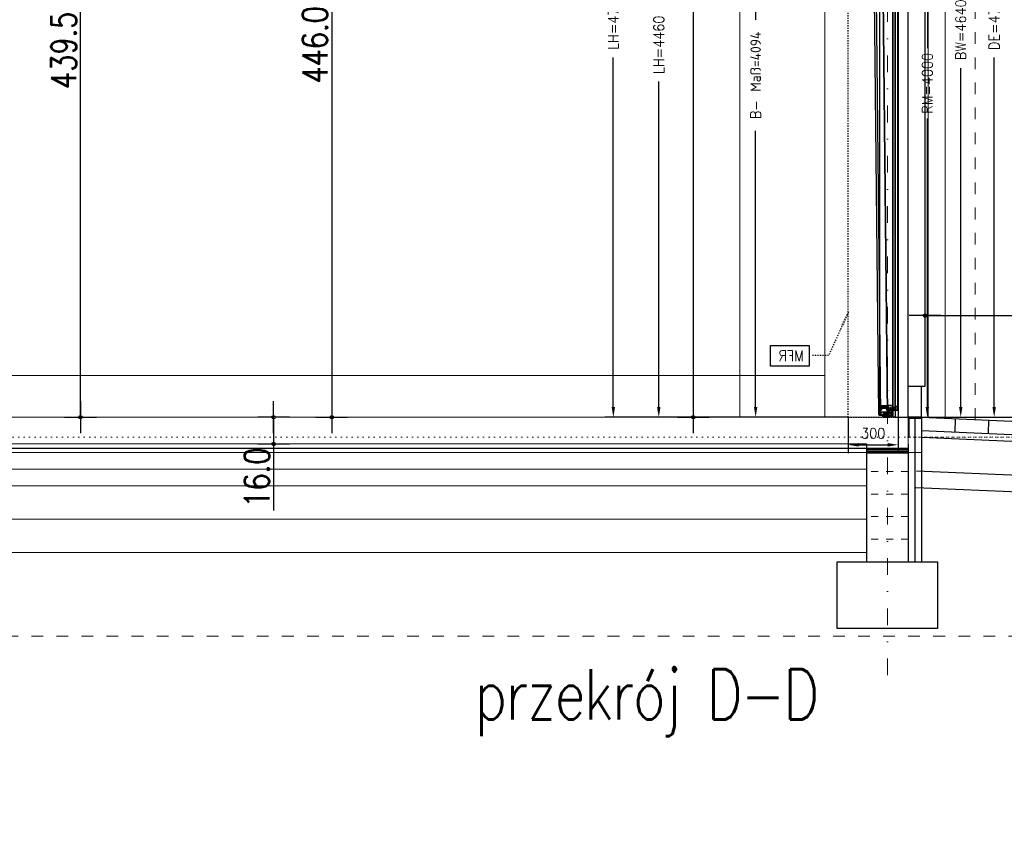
# Model space of a CAD drawing. Header units: millimetres. Extents: x 22865 to 60762, y -18816 to 15611.
# Tile 146 of 256: x 25724 to 26314, y 9165 to 9647. Entities that reach past the tile are written whole.
import ezdxf

# ---------------------------------------------------------------- set-up
doc = ezdxf.new("R2010")
doc.units = ezdxf.units.MM
for name, pattern in [('1_12', [3, 1, -1, 0, -1]), ('1_OTDI', [0]), ('DASHED', [15, 7, -8]), ('DOT', [6.35, 0, -6.35])]:
    doc.linetypes.add(name, pattern=pattern)
for name, color, linetype in [('1', 7, 'Continuous'), ('A_KURVEN', 7, 'Continuous'), ('bramy przemyslowe', 5, 'Continuous'), ('BRO0010101265_PBL7', 7, 'Continuous'), ('BRO0010101372_PBL2', 7, 'Continuous'), ('BRO0010102623_AF1_PBL13', 7, 'Continuous'), ('elem_konstr', 7, 'Continuous'), ('KONCEPCJA-NAWIERZCHNIE', 252, 'Continuous'), ('ocieplenie-styropianXPS', 7, 'Continuous'), ('OPISY-KONCEPCJA', 6, 'Continuous'), ('plyty warstwowe PIR', 200, 'Continuous'), ('RDZENIE', 3, 'Continuous'), ('WYMIARY', 6, 'Continuous'), ('Z3038319_PBL10', 7, 'Continuous'), ('Z3066743_AF1_PBL11', 7, 'Continuous'), ('Z3066899_AF2_PBL6', 7, 'Continuous')]:
    doc.layers.add(name, color=color, linetype=linetype)
for name, color, linetype, lineweight in [('Archibet 320-W Umeblowanie_Nr_pióra__162', 252, 'Continuous', 5), ('CIENKA', 1, 'Continuous', 13), ('projekt', 6, 'Continuous', 9)]:
    doc.layers.add(name, color=color, linetype=linetype, lineweight=lineweight)
doc.layers.add('OSIE SCIAN', color=151, linetype='Continuous', lineweight=18, plot=False)
doc.layers.add('sciany ppozarowe', color=10, linetype='Continuous', lineweight=18, plot=False)
doc.styles.add('1-100', font='simplex.shx', dxfattribs={"width": 0.8, "height": 15})
doc.styles.add('1-50', font='simplex.shx', dxfattribs={"width": 0.8, "height": 12})
doc.styles.add('CONVERTER_11', font='txt.shx', dxfattribs={"width": 0.9})
doc.linetypes.add('BATTING', pattern='A,0.0001,-0.1,[134,ltypeshp.shx,S=0.1,R=0,X=-0.1,Y=0],-0.2,[134,ltypeshp.shx,S=0.1,R=180,X=0.1,Y=0],-0.1', length=0.4001)
doc.dimstyles.new('1-100', dxfattribs={"dimscale": 0.5, "dimtxt": 100, "dimasz": 1, "dimexe": 0.18, "dimexo": 0.0625, "dimgap": 5, "dimtad": 1, "dimdec": 1, "dimzin": 0, "dimdsep": 46, "dimtxsty": '1-100', "dimblk1": 'K', "dimblk2": 'K', "dimsah": 1, "dimcen": 0.09, "dimse1": 1, "dimse2": 1, "dimadec": 0, "dimazin": 0, "dimtfac": 1, "dimtdec": 1, "dimtofl": 0, "dimtmove": 0, "dimatfit": 3, "dimldrblk": 'K', "dimfxl": 0, "dimtolj": 1, "dimtzin": 0, "dimarcsym": 0})
doc.dimstyles.new('ME10_DIM_10', dxfattribs={"dimtxt": 62.5, "dimasz": 62.5, "dimexe": 50, "dimexo": 0, "dimgap": 37.5, "dimtad": 1, "dimdsep": 46, "dimtxsty": 'CONVERTER_11', "dimsah": 1, "dimcen": 0.09, "dimclrd": 2, "dimclre": 2, "dimclrt": 3, "dimadec": 0, "dimazin": 0, "dimtfac": 1, "dimtdec": 4, "dimtix": 1, "dimtmove": 0, "dimatfit": 3, "dimfxl": 0, "dimtolj": 1, "dimtzin": 0, "dimarcsym": 0})
doc.dimstyles.new('ME10_DIM_17', dxfattribs={"dimtxt": 62.5, "dimasz": 62.5, "dimexe": 50, "dimexo": 0, "dimgap": 37.5, "dimtad": 1, "dimdsep": 46, "dimtxsty": 'CONVERTER_11', "dimsah": 1, "dimcen": 0.09, "dimclrd": 2, "dimclre": 2, "dimclrt": 3, "dimadec": 0, "dimazin": 0, "dimtfac": 1, "dimtdec": 4, "dimtix": 1, "dimtmove": 0, "dimatfit": 3, "dimfxl": 0, "dimtolj": 1, "dimtzin": 0, "dimarcsym": 0})
doc.dimstyles.new('ME10_DIM_19', dxfattribs={"dimtxt": 62.5, "dimasz": 62.5, "dimexe": 50, "dimexo": 0, "dimgap": 37.5, "dimtad": 1, "dimdsep": 46, "dimtxsty": 'CONVERTER_11', "dimsah": 1, "dimcen": 0.09, "dimclrd": 2, "dimclre": 2, "dimclrt": 3, "dimadec": 0, "dimazin": 0, "dimtfac": 1, "dimtdec": 4, "dimtix": 1, "dimtmove": 0, "dimatfit": 3, "dimfxl": 0, "dimtolj": 1, "dimtzin": 0, "dimarcsym": 0})
doc.dimstyles.new('ME10_DIM_20', dxfattribs={"dimtxt": 62.5, "dimasz": 62.5, "dimexe": 50, "dimexo": 0, "dimgap": 37.5, "dimtad": 1, "dimdsep": 46, "dimtxsty": 'CONVERTER_11', "dimsah": 1, "dimcen": 0.09, "dimclrd": 2, "dimclre": 2, "dimclrt": 3, "dimadec": 0, "dimazin": 0, "dimtfac": 1, "dimtdec": 4, "dimtix": 1, "dimtmove": 0, "dimatfit": 3, "dimfxl": 0, "dimtolj": 1, "dimtzin": 0, "dimarcsym": 0})
doc.dimstyles.new('ME10_DIM_21', dxfattribs={"dimtxt": 62.5, "dimasz": 62.5, "dimexe": 50, "dimexo": 0, "dimgap": 37.5, "dimtad": 1, "dimdsep": 46, "dimtxsty": 'CONVERTER_11', "dimsah": 1, "dimcen": 0.09, "dimclrd": 2, "dimclre": 2, "dimclrt": 3, "dimadec": 0, "dimazin": 0, "dimtfac": 1, "dimtdec": 4, "dimtix": 1, "dimtmove": 0, "dimatfit": 3, "dimfxl": 0, "dimtolj": 1, "dimtzin": 0, "dimarcsym": 0})
doc.dimstyles.new('ME10_DIM_22', dxfattribs={"dimtxt": 62.5, "dimasz": 62.5, "dimexe": 50, "dimexo": 0, "dimgap": 37.5, "dimtad": 1, "dimdsep": 46, "dimtxsty": 'CONVERTER_11', "dimsah": 1, "dimcen": 0.09, "dimclrd": 2, "dimclre": 2, "dimclrt": 3, "dimadec": 0, "dimazin": 0, "dimtfac": 1, "dimtdec": 4, "dimtix": 1, "dimtmove": 0, "dimatfit": 3, "dimfxl": 0, "dimtolj": 1, "dimtzin": 0, "dimarcsym": 0})
doc.dimstyles.get("Standard").update_dxf_attribs({"dimtxt": 0.18, "dimasz": 0.18, "dimexe": 0.18, "dimexo": 0.0625, "dimgap": 0.09, "dimtad": 0, "dimtih": 1, "dimtoh": 1, "dimdec": 4, "dimzin": 0, "dimdsep": 46, "dimtxsty": 'Standard', "dimcen": 0.09, "dimadec": 0, "dimazin": 0, "dimtfac": 1, "dimtdec": 4, "dimtofl": 0, "dimtmove": 0, "dimatfit": 3, "dimfxl": 0, "dimtolj": 1, "dimtzin": 0, "dimarcsym": 0})

# ---------------------------------------------------------------- blocks, each defined once
blk = doc.blocks.new('K')
for p, q in [((0, -19.1), (0, 19.1)), ((-19.1, 0), (19.1, 0))]:
    blk.add_line(p, q)
blk.add_circle((0, 0), 2.02)
blk = doc.blocks.new('*D504')
at = {"layer": 'WYMIARY', "color": 0, "lineweight": -2}
blk.add_line((26127.72, 10030.26), (26127.72, 9409.26), dxfattribs=at)
at = {"layer": 'WYMIARY', "color": 0, "linetype": 'ByBlock', "lineweight": -2, "xscale": 0.5, "yscale": 0.5, "zscale": 0.5}
for p, rotation in [((26127.72, 10030.76), 90), ((26127.72, 9408.76), 270)]:
    blk.add_blockref('K', p, dxfattribs=dict(at, rotation=rotation))
at = {"layer": 'WYMIARY', "color": 0, "ltscale": 0.2, "insert": (26117.72, 9719.76), "char_height": 15, "attachment_point": 5, "rotation": 90, "style": '1-100'}
blk.add_mtext('\\A1;622.0', dxfattribs=at)
blk = doc.blocks.new('*D531')
at = {"layer": 'WYMIARY', "color": 0, "lineweight": -2}
blk.add_line((25760.74, 9409.26), (25760.74, 9847.76), dxfattribs=at)
at = {"layer": 'WYMIARY', "color": 0, "linetype": 'ByBlock', "lineweight": -2, "xscale": 0.5, "yscale": 0.5, "zscale": 0.5}
for p, rotation in [((25760.74, 9848.26), 90), ((25760.74, 9408.76), 270)]:
    blk.add_blockref('K', p, dxfattribs=dict(at, rotation=rotation))
at = {"layer": 'WYMIARY', "color": 0, "ltscale": 0.2, "insert": (25750.74, 9628.51), "char_height": 15, "attachment_point": 5, "rotation": 90, "style": '1-100'}
blk.add_mtext('\\A1;439.5', dxfattribs=at)
blk = doc.blocks.new('*D545')
at = {"layer": 'WYMIARY', "color": 0, "lineweight": -2}
blk.add_line((26266.93, 9469.6), (26543.93, 9469.6), dxfattribs=at)
at = {"layer": 'WYMIARY', "color": 0, "linetype": 'ByBlock', "lineweight": -2, "xscale": 0.5, "yscale": 0.5, "zscale": 0.5, "rotation": 180}
blk.add_blockref('K', (26266.43, 9469.6), dxfattribs=at)
at = {"layer": 'WYMIARY', "color": 0, "linetype": 'ByBlock', "lineweight": -2, "xscale": 0.5, "yscale": 0.5, "zscale": 0.5}
blk.add_blockref('K', (26544.43, 9469.6), dxfattribs=at)
at = {"layer": 'WYMIARY', "color": 0, "ltscale": 0.2, "insert": (26451.55, 9479.6), "char_height": 15, "attachment_point": 5, "style": '1-100'}
blk.add_mtext('\\A1;278.0', dxfattribs=at)
blk = doc.blocks.new('*D559')
at = {"layer": 'WYMIARY', "color": 0, "lineweight": -2}
for p, q in [((25876.43, 9408.26), (25876.43, 9393.26)), ((25876.43, 9392.76), (25876.43, 9352.97))]:
    blk.add_line(p, q, dxfattribs=at)
at = {"layer": 'WYMIARY', "color": 0, "linetype": 'ByBlock', "lineweight": -2, "xscale": 0.5, "yscale": 0.5, "zscale": 0.5}
for p, rotation in [((25876.43, 9408.76), 90), ((25876.43, 9392.76), 270)]:
    blk.add_blockref('K', p, dxfattribs=dict(at, rotation=rotation))
at = {"layer": 'WYMIARY', "color": 0, "ltscale": 0.2, "insert": (25866.43, 9372.62), "char_height": 15, "attachment_point": 5, "rotation": 90, "style": '1-100'}
blk.add_mtext('\\A1;16.0', dxfattribs=at)
blk = doc.blocks.new('MFR', base_point=(2875, 1021.1))
at = {"layer": '1', "color": 2, "linetype": 'DASHED'}
for p, q in [((2875, 5771.1), (2875, 1021.1)), ((3515, 5771.1), (2875, 5771.1)), ((3515, 5771.1), (7350.5, 5771.1)), ((3175, 1021.1), (2875, 1021.1))]:
    blk.add_line(p, q, dxfattribs=at)
blk.add_arc((3035, 5683.1), 729, 257.32168, 6.93325, dxfattribs=at)
at = {"layer": 'A_KURVEN', "color": 2, "linetype": 'DASHED'}
for p, q in [((3515, 5666.1), (3515, 5771.1)), ((7350.5, 5666.1), (3515, 5666.1)), ((7350.5, 5416.1), (7350.5, 5666.1)), ((3175, 5115.1), (3425, 5416.1)), ((3425, 5416.1), (7350.5, 5416.1)), ((3175, 1021.1), (3175, 5115.1))]:
    blk.add_line(p, q, dxfattribs=at)
blk = doc.blocks.new('Befestigungswinkel_Z3038319_PBL10__14', base_point=(2906.5, 1021.1))
at = {"layer": '1', "color": 2, "linetype": 'Continuous'}
for p, q in [((2940.5, 1023.6), (2943.9, 1023.6)), ((2940.5, 1021.1), (2943.9, 1021.1)), ((2968.2, 1023.6), (2972, 1023.6)), ((2968.2, 1021.1), (2972, 1021.1))]:
    blk.add_line(p, q, dxfattribs=at)
at = {"layer": 'Z3038319_PBL10', "color": 2, "linetype": 'Continuous'}
for p, q in [((2906.5, 1081.1), (2906.5, 1052.4)), ((2916.5, 1091.1), (2936, 1091.1)), ((2916.8, 1073.6), (2916.8, 1043.6)), ((2925.3, 1043.6), (2925.3, 1073.6)), ((2934, 1025.6), (2934, 1091.1)), ((2936, 1091.1), (2938.5, 1091.1)), ((2936, 1091.1), (2936, 1025.6)), ((2938.5, 1091.1), (2938.5, 1025.6)), ((2907.1, 1050), (2917.5, 1030.9)), ((2926.3, 1025.6), (2936, 1025.6)), ((2945.4, 1024.3), (2944.6, 1023.8)), ((2946.7, 1022.1), (2945.9, 1021.6)), ((2964.6, 1024.8), (2947.4, 1024.8)), ((2964.6, 1022.3), (2947.4, 1022.3)), ((2966.2, 1021.6), (2965.4, 1022.1)), ((2967.4, 1023.8), (2966.6, 1024.3)), ((2972, 1023.6), (2972, 1021.1))]:
    blk.add_line(p, q, dxfattribs=at)
for points in [[(2936, 1091.1), (2936, 1091.1), (2936, 1091.1), (2936, 1091.1), (2936, 1091.1)], [(2938.5, 1091.1), (2938.5, 1091.1), (2938.5, 1091.1), (2938.5, 1091.1), (2938.5, 1091.1)]]:
    blk.add_lwpolyline(points, dxfattribs=at)
for centre, radius, start, end in [((2916.5, 1081.1), 10, 90, 180), ((2921, 1073.6), 4.25, 0, 180), ((2911.5, 1052.4), 5, 180, 208.42121), ((2921, 1043.6), 4.25, 180, 0), ((2926.3, 1035.6), 10, 208.42121, 270), ((2940.5, 1025.6), 4.5, 180, 270), ((2940.5, 1025.6), 2, 180, 270), ((2943.9, 1025.1), 1.5, 270, 300), ((2943.9, 1025.1), 4, 270, 300), ((2947.4, 1020.8), 4, 90, 120), ((2947.4, 1020.8), 1.5, 90, 120), ((2964.6, 1020.8), 4, 60, 90), ((2964.6, 1020.8), 1.5, 60, 90), ((2968.2, 1025.1), 4, 240, 270), ((2968.2, 1025.1), 1.5, 240, 270)]:
    blk.add_arc(centre, radius, start, end, dxfattribs=at)
blk = doc.blocks.new('Zargenfuß_BRO0010101265_PBL7', base_point=(2875, 1021.1))
at = {"layer": '1', "color": 2, "linetype": 'Continuous'}
blk.add_line((2875.5, 1064.6), (2875, 1064.6), dxfattribs=at)
at = {"layer": 'BRO0010101265_PBL7', "color": 2, "linetype": 'Continuous'}
for p, q in [((2875, 1064.6), (2875, 1021.1)), ((2877.6, 1086.6), (2875.5, 1079.5)), ((2875.5, 1079.5), (2875.5, 1064.6)), ((2877.6, 1086.6), (2888, 1086.6)), ((2888, 1064.6), (2888, 1086.6)), ((2943.5, 1064.6), (2888, 1064.6)), ((2948.9, 1091), (2946, 1088.1)), ((2946, 1088.1), (2946, 1067.1)), ((2946, 1088.1), (2946, 1067.1)), ((2970.9, 1091.1), (2949.2, 1091.1)), ((2974, 1088.1), (2971.1, 1091)), ((2974, 1067.1), (2974, 1088.1)), ((2984.7, 1064.6), (2976.5, 1064.6)), ((2985, 1064.3), (2985, 1043.1)), ((2893, 1021.1), (2875, 1021.1)), ((2933.2, 1037.3), (2896.9, 1021.9)), ((2916.8, 1042.4), (2916.8, 1049.9)), ((2924.8, 1050.4), (2917.3, 1050.4)), ((2924.8, 1041.9), (2917.3, 1041.9)), ((2925.3, 1049.9), (2925.3, 1042.4)), ((2980, 1038.1), (2937.1, 1038.1)), ((2941.8, 1042.4), (2941.8, 1049.9)), ((2949.8, 1050.4), (2942.3, 1050.4)), ((2949.8, 1041.9), (2942.3, 1041.9)), ((2950.3, 1049.9), (2950.3, 1042.4))]:
    blk.add_line(p, q, dxfattribs=at)
for centre, radius, start, end in [((2943.5, 1067.1), 2.5, 270, 0), ((2949.2, 1090.8), 0.3, 90, 135), ((2970.9, 1090.8), 0.3, 45, 90), ((2976.5, 1067.1), 2.5, 180, 270), ((2984.7, 1064.3), 0.3, 0, 90), ((2893, 1031.1), 10, 270, 293.02549), ((2917.3, 1049.9), 0.5, 90, 180), ((2917.3, 1042.4), 0.5, 180, 270), ((2924.8, 1049.9), 0.5, 0, 90), ((2924.8, 1042.4), 0.5, 270, 0), ((2937.1, 1028.1), 10, 90, 113.02549), ((2942.3, 1049.9), 0.5, 90, 180), ((2942.3, 1042.4), 0.5, 180, 270), ((2949.8, 1049.9), 0.5, 0, 90), ((2949.8, 1042.4), 0.5, 270, 0), ((2980, 1043.1), 5, 270, 0)]:
    blk.add_arc(centre, radius, start, end, dxfattribs=at)
blk = doc.blocks.new('Laufschiene_S_BRO0010102623_AF1_PBL13', base_point=(2938.5, 1035))
at = {"layer": '1', "color": 2, "linetype": 'Continuous'}
for p, q in [((2980.6, 5059.3), (3032.6, 5058.6)), ((2988.7, 5039.9), (2998.2, 5039.7)), ((2993.5, 5044.6), (2993.3, 5035.1)), ((2938.5, 1036.1), (2990.6, 1035.4))]:
    blk.add_line(p, q, dxfattribs=at)
at = {"layer": 'BRO0010102623_AF1_PBL13', "color": 2, "linetype": 'Continuous'}
for p, q in [((2938.5, 1036.1), (2980.6, 5059.3)), ((2982.1, 5059.3), (2940, 1036.1)), ((2979.5, 1035.5), (3021.6, 5058.8)), ((2989.1, 5036.2), (2989.2, 5043.7)), ((2997.1, 5035.5), (2989.6, 5035.7)), ((2989.8, 5044.2), (2997.2, 5044)), ((2990.6, 1035.4), (3032.6, 5058.6)), ((2997.7, 5043.5), (2997.6, 5036)), ((2993.5, 4970.6), (2993.6, 4978.1)), ((3001.5, 4970), (2994, 4970.1)), ((2994.1, 4978.6), (3001.6, 4978.5)), ((3002.1, 4978), (3002, 4970.5))]:
    blk.add_line(p, q, dxfattribs=at)
for centre, start, end in [((2989.6, 5036.2), 178.80204, 268.80204), ((2989.7, 5043.7), 88.80204, 178.80204), ((2997.1, 5036), 268.80204, 358.80204), ((2997.2, 5043.5), 358.80204, 88.80204), ((2994, 4970.6), 178.80204, 268.80204), ((2994.1, 4978.1), 88.80204, 178.80204), ((3001.5, 4970.5), 268.80204, 358.80204), ((3001.6, 4978), 358.80204, 88.80204)]:
    blk.add_arc(centre, 0.5, start, end, dxfattribs=at)
blk = doc.blocks.new('BRO0010101372_PBL2', base_point=(2938.5, 1033.1))
at = {"layer": '1', "color": 2, "linetype": 'Continuous'}
for p, q in [((2988.7, 1033.1), (2938.8, 1034.1)), ((2986.6, 1038), (2987.9, 1036.2)), ((2988.7, 1033.1), (2990.1, 1033.1)), ((2990.5, 1037.1), (2990.4, 1033.4))]:
    blk.add_line(p, q, dxfattribs=at)
for points in [[(2986.1, 1039.4), (2986.1, 1039.2), (2986.2, 1039.1), (2986.2, 1039), (2986.2, 1038.9), (2986.2, 1038.8), (2986.3, 1038.7), (2986.3, 1038.6), (2986.3, 1038.5), (2986.4, 1038.5), (2986.4, 1038.4), (2986.5, 1038.2), (2986.6, 1038)], [(2990.6, 1041.9), (2990.5, 1041.1), (2990.4, 1040.4), (2990.4, 1040.2), (2990.3, 1040), (2990.3, 1039.8), (2990.3, 1039.6), (2990.3, 1039.3), (2990.3, 1039.1), (2990.3, 1038.7), (2990.4, 1038.3), (2990.4, 1037.9), (2990.5, 1037.6), (2990.5, 1037.3), (2990.5, 1037.1)]]:
    blk.add_spline(points, degree=3, dxfattribs=at)
at = {"layer": 'BRO0010101372_PBL2', "color": 2, "linetype": 'Continuous'}
for p, q in [((2940, 1036.1), (2938.5, 1035.3)), ((2938.5, 1035.3), (2938.5, 1034.4)), ((2940.1, 1036.1), (2940, 1036.1)), ((2940.4, 1048.4), (2940.1, 1036.1)), ((2942, 1052.6), (2940.4, 1048.5)), ((2942.8, 1054.1), (2942, 1053.3)), ((2942, 1053.3), (2942, 1052.6)), ((2972.1, 1053.4), (2942.8, 1054.1)), ((2943.6, 1034.3), (2943.9, 1048)), ((2954.4, 1049.4), (2954.3, 1042.3)), ((2954.9, 1041.6), (2963, 1041.4)), ((2963.2, 1049.9), (2955.1, 1050)), ((2963.8, 1042.1), (2963.9, 1049.2)), ((2972.6, 1053.2), (2973.3, 1051.3)), ((2975.7, 1047.6), (2980.2, 1047.5)), ((2980.2, 1047.5), (2982.5, 1046.7)), ((2982.9, 1039.7), (2985.8, 1039.7)), ((2986.9, 1049.3), (2986.7, 1049.2)), ((2987.1, 1049.3), (2986.9, 1049.3)), ((2987.3, 1049.3), (2987.1, 1049.3)), ((2987.4, 1049.4), (2987.3, 1049.3)), ((2987.8, 1049.5), (2987.4, 1049.4)), ((2988.1, 1036), (2987.9, 1036.2)), ((2988.1, 1035.8), (2988.1, 1036)), ((2988.2, 1035.7), (2988.1, 1035.8)), ((2988.2, 1049.4), (2990.6, 1044)), ((2990.6, 1044), (2988.2, 1049.4)), ((2988.3, 1035.6), (2988.2, 1035.7)), ((2988.4, 1033.4), (2988.4, 1035)), ((2990.6, 1041.9), (2990.6, 1043.9)), ((2990.6, 1041.9), (2990.6, 1043.9))]:
    blk.add_line(p, q, dxfattribs=at)
for points in [[(2972.6, 1053.2), (2972.6, 1053.2), (2972.6, 1053.2), (2972.6, 1053.3), (2972.5, 1053.3), (2972.5, 1053.3), (2972.4, 1053.4), (2972.4, 1053.4), (2972.3, 1053.4), (2972.3, 1053.4), (2972.2, 1053.4), (2972.2, 1053.4), (2972.1, 1053.4)], [(2975.7, 1047.6), (2975.6, 1047.6), (2975.5, 1047.6), (2975.3, 1047.7), (2975.2, 1047.7), (2975.1, 1047.8), (2975, 1047.9), (2975, 1048), (2974.9, 1048.1), (2974.8, 1048.2), (2974.7, 1048.3), (2974.6, 1048.4), (2974.5, 1048.5), (2974.4, 1048.6), (2974.4, 1048.8), (2974.3, 1048.9), (2974.2, 1049.1), (2974.1, 1049.2), (2974, 1049.4), (2974, 1049.5), (2973.9, 1049.7), (2973.8, 1049.9), (2973.7, 1050), (2973.7, 1050.2), (2973.6, 1050.4), (2973.5, 1050.6), (2973.4, 1050.8), (2973.4, 1051), (2973.3, 1051.3)], [(2984.2, 1047.8), (2984.1, 1047.7), (2984.1, 1047.7), (2984, 1047.6), (2984, 1047.6), (2983.9, 1047.5), (2983.9, 1047.5), (2983.8, 1047.4), (2983.8, 1047.4), (2983.7, 1047.3), (2983.7, 1047.3), (2983.7, 1047.3), (2983.6, 1047.2), (2983.6, 1047.2), (2983.5, 1047.1), (2983.5, 1047.1), (2983.4, 1047.1), (2983.4, 1047), (2983.3, 1047), (2983.3, 1047), (2983.2, 1046.9), (2983.2, 1046.9), (2983.2, 1046.9), (2983.1, 1046.9), (2983.1, 1046.8), (2983, 1046.8), (2983, 1046.8), (2983, 1046.8), (2982.9, 1046.8), (2982.9, 1046.7), (2982.8, 1046.7), (2982.8, 1046.7), (2982.8, 1046.7), (2982.7, 1046.7), (2982.7, 1046.7), (2982.6, 1046.7), (2982.6, 1046.7), (2982.6, 1046.7), (2982.5, 1046.7), (2982.5, 1046.7)], [(2985.9, 1049), (2985.7, 1049), (2985.6, 1048.9), (2985.4, 1048.8), (2985.2, 1048.7), (2985, 1048.6), (2984.9, 1048.4), (2984.7, 1048.3), (2984.5, 1048.1), (2984.4, 1048), (2984.2, 1047.8)], [(2986.1, 1049), (2986, 1049), (2986, 1049), (2986, 1049), (2985.9, 1049)], [(2986.7, 1049.2), (2986.6, 1049.2), (2986.5, 1049.2), (2986.5, 1049.2), (2986.4, 1049.1), (2986.3, 1049.1), (2986.2, 1049.1), (2986.1, 1049)], [(2988.4, 1035), (2988.4, 1035.2), (2988.4, 1035.3), (2988.3, 1035.4), (2988.3, 1035.6)]]:
    blk.add_lwpolyline(points, dxfattribs=at)
for centre, radius, start, end in [((2938.8, 1034.4), 0.3, 178.80204, 268.80204), ((2940.7, 1048.4), 0.3, 158.38049, 178.80204), ((2943.3, 1034.3), 0.3, 268.80204, 358.80204), ((2944.2, 1048), 0.3, 26.01311, 178.80204), ((2966.9, 1059.1), 25, 206.01311, 309.08428), ((2955, 1042.3), 0.7, 178.80204, 268.80204), ((2955.1, 1049.4), 0.7, 88.80204, 178.80204), ((2963.1, 1042.1), 0.7, 268.80204, 358.80204), ((2963.2, 1049.2), 0.7, 358.80204, 88.80204), ((2982.9, 1039.4), 0.3, 88.95125, 129.2561), ((2985.8, 1039.4), 0.3, 5.50521, 88.80204), ((2988, 1049.4), 0.2, 23.90204, 144.26635), ((2988.7, 1033.4), 0.3, 178.80204, 268.80204), ((2990.1, 1033.4), 0.3, 270, 358.77309), ((2990.4, 1043.9), 0.2, 358.80204, 23.90204)]:
    blk.add_arc(centre, radius, start, end, dxfattribs=at)
blk = doc.blocks.new('Zarge_Z3066743_AF1_PBL11__END', base_point=(2875, 1064.6))
at = {"layer": 'Z3066743_AF1_PBL11', "color": 2, "linetype": 'Continuous'}
for p, q in [((2895, 5566.1), (2875, 5566.1)), ((2875, 5566.1), (2875, 1064.6)), ((2878, 1064.6), (2878, 5566.1)), ((2892, 1064.6), (2892, 5566.1)), ((2895, 5566.1), (2895, 1064.6)), ((2983, 5566.1), (2895, 5566.1)), ((2915.8, 5547.4), (2915.8, 5554.9)), ((2916.3, 5555.4), (2929.8, 5555.4)), ((2929.8, 5546.9), (2916.3, 5546.9)), ((2930.3, 5554.9), (2930.3, 5547.4)), ((2963.8, 5547.4), (2963.8, 5554.9)), ((2964.3, 5555.4), (2977.8, 5555.4)), ((2977.8, 5546.9), (2964.3, 5546.9)), ((2978.3, 5554.9), (2978.3, 5547.4)), ((2985, 5564.1), (2983, 5566.1)), ((2985, 1064.6), (2985, 5564.1)), ((2896.8, 5492.7), (2896.8, 5500.2)), ((2897.3, 5500.7), (2904.8, 5500.7)), ((2904.8, 5492.2), (2897.3, 5492.2)), ((2905.3, 5500.2), (2905.3, 5492.7)), ((2916.8, 5492.7), (2916.8, 5500.2)), ((2917.3, 5500.7), (2924.8, 5500.7)), ((2924.8, 5492.2), (2917.3, 5492.2)), ((2925.3, 5500.2), (2925.3, 5492.7)), ((2896.8, 4971.4), (2896.8, 4978.9)), ((2897.3, 4979.4), (2904.8, 4979.4)), ((2904.8, 4970.9), (2897.3, 4970.9)), ((2905.3, 4978.9), (2905.3, 4971.4)), ((2916.8, 4971.4), (2916.8, 4978.9)), ((2917.3, 4979.4), (2924.8, 4979.4)), ((2924.8, 4970.9), (2917.3, 4970.9)), ((2925.3, 4978.9), (2925.3, 4971.4)), ((2895, 1064.6), (2875, 1064.6)), ((2941.3, 1064.6), (2895, 1064.6)), ((2896.8, 1070.9), (2896.8, 1078.4)), ((2897.3, 1078.9), (2904.8, 1078.9)), ((2904.8, 1070.4), (2897.3, 1070.4)), ((2905.3, 1078.4), (2905.3, 1070.9)), ((2916.8, 1070.9), (2916.8, 1078.4)), ((2917.3, 1078.9), (2924.8, 1078.9)), ((2924.8, 1070.4), (2917.3, 1070.4)), ((2925.3, 1078.4), (2925.3, 1070.9)), ((2941.3, 1091.6), (2941.3, 1084.6)), ((2941.3, 1064.6), (2941.3, 1074.6)), ((2977.8, 1092.6), (2942.3, 1092.6)), ((2977.8, 1083.6), (2942.3, 1083.6)), ((2977.8, 1075.6), (2942.3, 1075.6)), ((2977.5, 1083.6), (2942.6, 1083.6)), ((2942.6, 1075.6), (2942.6, 1083.6)), ((2942.6, 1075.6), (2942.6, 1083.6)), ((2977.5, 1075.6), (2942.6, 1075.6)), ((2942.7, 1075.6), (2942.7, 1083.6)), ((2943.2, 1075.6), (2943.2, 1083.6)), ((2944.2, 1075.6), (2944.2, 1083.6)), ((2944.7, 1075.6), (2944.7, 1083.6)), ((2945.5, 1075.6), (2945.5, 1083.6)), ((2945.5, 1075.6), (2945.5, 1083.6)), ((2974.5, 1075.6), (2974.5, 1083.6)), ((2974.5, 1075.6), (2974.5, 1083.6)), ((2975.4, 1075.6), (2975.4, 1083.6)), ((2975.8, 1075.6), (2975.8, 1083.6)), ((2976.9, 1075.6), (2976.9, 1083.6)), ((2977.3, 1075.6), (2977.3, 1083.6)), ((2977.5, 1075.6), (2977.5, 1083.6)), ((2977.5, 1075.6), (2977.5, 1083.6)), ((2978.8, 1084.6), (2978.8, 1091.6)), ((2978.8, 1064.6), (2978.8, 1074.6)), ((2985, 1064.6), (2978.8, 1064.6))]:
    blk.add_line(p, q, dxfattribs=at)
for centre, radius, start, end in [((2916.3, 5554.9), 0.5, 90, 180), ((2916.3, 5547.4), 0.5, 180, 270), ((2929.8, 5554.9), 0.5, 0, 90), ((2929.8, 5547.4), 0.5, 270, 0), ((2964.3, 5554.9), 0.5, 90, 180), ((2964.3, 5547.4), 0.5, 180, 270), ((2977.8, 5554.9), 0.5, 0, 90), ((2977.8, 5547.4), 0.5, 270, 0), ((2897.3, 5500.2), 0.5, 90, 180), ((2897.3, 5492.7), 0.5, 180, 270), ((2904.8, 5500.2), 0.5, 0, 90), ((2904.8, 5492.7), 0.5, 270, 0), ((2917.3, 5500.2), 0.5, 90, 180), ((2917.3, 5492.7), 0.5, 180, 270), ((2924.8, 5500.2), 0.5, 0, 90), ((2924.8, 5492.7), 0.5, 270, 0), ((2897.3, 4978.9), 0.5, 90, 180), ((2897.3, 4971.4), 0.5, 180, 270), ((2904.8, 4978.9), 0.5, 0, 90), ((2904.8, 4971.4), 0.5, 270, 0), ((2917.3, 4978.9), 0.5, 90, 180), ((2917.3, 4971.4), 0.5, 180, 270), ((2924.8, 4978.9), 0.5, 0, 90), ((2924.8, 4971.4), 0.5, 270, 0), ((2897.3, 1078.4), 0.5, 90, 180), ((2897.3, 1070.9), 0.5, 180, 270), ((2904.8, 1078.4), 0.5, 0, 90), ((2904.8, 1070.9), 0.5, 270, 0), ((2917.3, 1078.4), 0.5, 90, 180), ((2917.3, 1070.9), 0.5, 180, 270), ((2924.8, 1078.4), 0.5, 0, 90), ((2924.8, 1070.9), 0.5, 270, 0), ((2942.3, 1091.6), 1, 90, 180), ((2942.3, 1084.6), 1, 180, 270), ((2942.3, 1074.6), 1, 90, 180), ((2977.8, 1091.6), 1, 0, 90), ((2977.8, 1084.6), 1, 270, 0), ((2977.8, 1074.6), 1, 0, 90)]:
    blk.add_arc(centre, radius, start, end, dxfattribs=at)
blk = doc.blocks.new('Seitendichtung_3066899_AF2_PBL6__END', base_point=(2891, 1021.1))
at = {"layer": 'Z3066899_AF2_PBL6', "color": 2, "linetype": 'Continuous'}
for p, q in [((2891, 1021.1), (2891, 5121.1)), ((2891, 1021.1), (2891, 5121.1)), ((2891, 5121.1), (2907, 5121.1)), ((2906.3, 1021.1), (2906.3, 5121.1)), ((2906.8, 1021.1), (2906.8, 5121.1)), ((2907, 1021.1), (2907, 5121.1)), ((2891, 1021.1), (2907, 1021.1))]:
    blk.add_line(p, q, dxfattribs=at)
blk = doc.blocks.new('*D1056')
at = {"layer": '1', "color": 2, "lineweight": -2}
for p, q in [((22893.9, 20795.1), (23455.9, 20795.1)), ((23405.9, 20732.6), (23405.9, 18704.8)), ((23405.9, 16217.6), (23405.9, 18245.5)), ((23015.7, 16155.1), (23455.9, 16155.1))]:
    blk.add_line(p, q, dxfattribs=at)
at = {"layer": '1', "color": 2}
for points in [[(23416.3, 20732.6), (23395.5, 20732.6), (23405.9, 20795.1)], [(23395.5, 16217.6), (23416.3, 16217.6), (23405.9, 16155.1)]]:
    blk.add_solid(points, dxfattribs=at)
at = {"layer": '1', "color": 3, "insert": (23405.9, 18475.1), "char_height": 62.5, "attachment_point": 5, "rotation": 90, "style": 'CONVERTER_11'}
blk.add_mtext('\\A1;BW=4640', dxfattribs=at)
blk = doc.blocks.new('*D1063')
at = {"layer": '1', "color": 2, "lineweight": -2}
for p, q in [((22097.7, 20615.1), (21547.9, 20615.1)), ((21597.9, 20552.6), (21597.9, 18605.5)), ((21597.9, 16217.6), (21597.9, 18164.8)), ((22731.7, 16155.1), (21547.9, 16155.1))]:
    blk.add_line(p, q, dxfattribs=at)
at = {"layer": '1', "color": 2}
for points in [[(21608.3, 20552.6), (21587.5, 20552.6), (21597.9, 20615.1)], [(21587.5, 16217.6), (21608.3, 16217.6), (21597.9, 16155.1)]]:
    blk.add_solid(points, dxfattribs=at)
at = {"layer": '1', "color": 3, "insert": (21597.9, 18385.1), "char_height": 62.5, "attachment_point": 5, "rotation": 90, "style": 'CONVERTER_11'}
blk.add_mtext('\\A1;LH=4460', dxfattribs=at)
blk = doc.blocks.new('*D1065')
at = {"layer": '1', "color": 2, "lineweight": -2}
for p, q in [((23099.1, 20155.1), (23255.9, 20155.1)), ((23205.9, 20092.6), (23205.9, 18366.1)), ((23205.9, 16217.6), (23205.9, 17944.2)), ((23031.7, 16155.1), (23255.9, 16155.1))]:
    blk.add_line(p, q, dxfattribs=at)
at = {"layer": '1', "color": 2}
for points in [[(23216.3, 20092.6), (23195.5, 20092.6), (23205.9, 20155.1)], [(23195.5, 16217.6), (23216.3, 16217.6), (23205.9, 16155.1)]]:
    blk.add_solid(points, dxfattribs=at)
at = {"layer": '1', "color": 3, "insert": (23205.9, 18155.1), "char_height": 62.5, "attachment_point": 5, "rotation": 90, "style": 'CONVERTER_11'}
blk.add_mtext('\\A1;RM=4000', dxfattribs=at)
blk = doc.blocks.new('*D1066')
at = {"layer": '1', "color": 2, "lineweight": -2}
for p, q in [((22731.7, 20249.1), (22127.8, 20249.1)), ((22177.8, 20186.6), (22177.8, 18535)), ((22177.8, 16217.6), (22177.8, 17869.3)), ((22731.7, 16155.1), (22127.8, 16155.1))]:
    blk.add_line(p, q, dxfattribs=at)
at = {"layer": '1', "color": 2}
for points in [[(22188.2, 20186.6), (22167.4, 20186.6), (22177.8, 20249.1)], [(22167.4, 16217.6), (22188.2, 16217.6), (22177.8, 16155.1)]]:
    blk.add_solid(points, dxfattribs=at)
at = {"layer": '1', "color": 3, "insert": (22177.8, 18202.1), "char_height": 62.5, "attachment_point": 5, "rotation": 90, "style": 'CONVERTER_11'}
blk.add_mtext('\\A1;B- Maß=4094', dxfattribs=at)
blk = doc.blocks.new('*D1067')
at = {"layer": '1', "color": 2, "lineweight": -2}
for p, q in [((23031.7, 20905.1), (23655.9, 20905.1)), ((23605.9, 20842.6), (23605.9, 18750.5)), ((23605.9, 16217.6), (23605.9, 18309.8)), ((23031.7, 16155.1), (23655.9, 16155.1))]:
    blk.add_line(p, q, dxfattribs=at)
at = {"layer": '1', "color": 2}
for points in [[(23616.3, 20842.6), (23595.5, 20842.6), (23605.9, 20905.1)], [(23595.5, 16217.6), (23616.3, 16217.6), (23605.9, 16155.1)]]:
    blk.add_solid(points, dxfattribs=at)
at = {"layer": '1', "color": 3, "insert": (23605.9, 18530.1), "char_height": 62.5, "attachment_point": 5, "rotation": 90, "style": 'CONVERTER_11'}
blk.add_mtext('\\A1;DE=4750', dxfattribs=at)
blk = doc.blocks.new('*D1068')
at = {"layer": '1', "color": 2, "lineweight": -2}
for p, q in [((22731.7, 16155.1), (22731.7, 15940.3)), ((23031.7, 16155.1), (23031.7, 15940.3)), ((22794.2, 15990.3), (22969.2, 15990.3))]:
    blk.add_line(p, q, dxfattribs=at)
at = {"layer": '1', "color": 2}
for points in [[(22794.2, 16000.7), (22794.2, 15979.8), (22731.7, 15990.3)], [(22969.2, 15979.8), (22969.2, 16000.7), (23031.7, 15990.3)]]:
    blk.add_solid(points, dxfattribs=at)
at = {"layer": '1', "color": 3, "insert": (22881.7, 16059), "char_height": 62.5, "attachment_point": 5, "style": 'CONVERTER_11'}
blk.add_mtext('\\A1;300', dxfattribs=at)
blk = doc.blocks.new('*D1071')
at = {"layer": '1', "color": 2, "lineweight": -2}
for p, q in [((21957.9, 20905.1), (21275.7, 20905.1)), ((21325.7, 20842.6), (21325.7, 18750.5)), ((21325.7, 16217.6), (21325.7, 18309.8)), ((21957.9, 16155.1), (21275.7, 16155.1))]:
    blk.add_line(p, q, dxfattribs=at)
at = {"layer": '1', "color": 2}
for points in [[(21336.1, 20842.6), (21315.3, 20842.6), (21325.7, 20905.1)], [(21315.3, 16217.6), (21336.1, 16217.6), (21325.7, 16155.1)]]:
    blk.add_solid(points, dxfattribs=at)
at = {"layer": '1', "color": 3, "insert": (21325.7, 18530.1), "char_height": 62.5, "attachment_point": 5, "rotation": 90, "style": 'CONVERTER_11'}
blk.add_mtext('\\A1;LH=4750', dxfattribs=at)
blk = doc.blocks.new('*D1173')
at = {"layer": 'WYMIARY', "color": 0, "lineweight": -2}
blk.add_line((25911.2, 9854.26), (25911.2, 9409.26), dxfattribs=at)
at = {"layer": 'WYMIARY', "color": 0, "linetype": 'ByBlock', "lineweight": -2, "xscale": 0.5, "yscale": 0.5, "zscale": 0.5}
for p, rotation in [((25911.2, 9854.76), 90), ((25911.2, 9408.76), 270)]:
    blk.add_blockref('K', p, dxfattribs=dict(at, rotation=rotation))
at = {"layer": 'WYMIARY', "color": 0, "ltscale": 0.2, "insert": (25901.2, 9631.76), "char_height": 15, "attachment_point": 5, "rotation": 90, "style": '1-100'}
blk.add_mtext('\\A1;446.0', dxfattribs=at)
blk = doc.blocks.new('*D2030')
at = {"layer": 'projekt', "color": 0, "lineweight": -2, "ltscale": 0.2}
blk.add_line((27131.17, 11439.67), (23567.17, 11439.67), dxfattribs=at)
at = {"layer": 'projekt', "color": 0, "linetype": 'ByBlock', "lineweight": -2, "xscale": 0.5, "yscale": 0.5, "zscale": 0.5, "rotation": 180}
blk.add_blockref('K', (23566.67, 11439.67), dxfattribs=at)
at = {"layer": 'projekt', "color": 0, "linetype": 'ByBlock', "lineweight": -2, "xscale": 0.5, "yscale": 0.5, "zscale": 0.5}
blk.add_blockref('K', (27131.67, 11439.67), dxfattribs=at)
at = {"layer": 'projekt', "color": 0, "ltscale": 0.2, "insert": (25349.17, 11449.67), "char_height": 15, "attachment_point": 5, "style": '1-100'}
blk.add_mtext('\\A1;3565.0', dxfattribs=at)
blk = doc.blocks.new('*D2052')
at = {"layer": 'projekt', "color": 0, "lineweight": -2, "ltscale": 0.2}
blk.add_line((26845.16, 10008.26), (26845.16, 9409.26), dxfattribs=at)
at = {"layer": 'projekt', "color": 0, "linetype": 'ByBlock', "lineweight": -2, "xscale": 0.5, "yscale": 0.5, "zscale": 0.5}
for p, rotation in [((26845.16, 10008.76), 90), ((26845.16, 9408.76), 270)]:
    blk.add_blockref('K', p, dxfattribs=dict(at, rotation=rotation))
at = {"layer": 'projekt', "color": 0, "ltscale": 0.2, "insert": (26835.16, 9708.76), "char_height": 15, "attachment_point": 5, "rotation": 90, "style": '1-100'}
blk.add_mtext('\\A1;600.0', dxfattribs=at)
blk = doc.blocks.new('brama przekroj h400cm')
at = {"layer": '1', "color": 3}
blk.add_lwpolyline([(22497.824, 16585.717), (22497.824, 16460.717), (22266.574, 16460.717), (22266.574, 16585.717)], close=True, dxfattribs=at)
at = {"layer": '1', "color": 1}
blk.add_solid([(22685.246, 16708.775), (22706.248, 16699.303), (22731.721, 16783.802)], dxfattribs=at)
at = {"layer": '1', "xscale": -1}
for name, p in [('Zarge_Z3066743_AF1_PBL11__END', (23031.721, 16198.65)), ('Seitendichtung_3066899_AF2_PBL6__END', (23015.721, 16155.15)), ('Laufschiene_S_BRO0010102623_AF1_PBL13', (22968.221, 16169.063)), ('Zargenfuß_BRO0010101265_PBL7', (23031.721, 16155.15)), ('Befestigungswinkel_Z3038319_PBL10__14', (23000.221, 16155.15)), ('BRO0010101372_PBL2', (22968.256, 16167.103))]:
    blk.add_blockref(name, p, dxfattribs=at)
at = {"layer": 'Archibet 320-W Umeblowanie_Nr_pióra__162', "color": 9, "xscale": -1}
blk.add_blockref('MFR', (23031.721, 16155.15), dxfattribs=at)
at = {"layer": '1', "color": 3, "style": 'CONVERTER_11', "text_generation_flag": 2, "width": 0.9}
blk.add_text('MFR', height=62.5, dxfattribs=at).set_placement((22466.574, 16491.967))
at = {"layer": '1'}
for base, p1, p2, angle, dimstyle, override, picture, middle, turn in [((21325.733, 16155.15), (21957.885, 20905.15), (21957.885, 16155.15), 90, 'ME10_DIM_17', {"dimpost": 'LH=<>', "dimtxsty": 'CONVERTER_11'}, '*D1071', (21325.733, 18530.15), 90), ((23605.899, 16155.15), (23031.721, 20905.15), (23031.721, 16155.15), 90, 'ME10_DIM_21', {"dimpost": 'DE=<>'}, '*D1067', (23605.899, 18530.15), 90), ((23405.899, 16155.15), (22893.886, 20795.15), (23015.721, 16155.15), 90, 'ME10_DIM_10', {"dimpost": 'BW=<>'}, '*D1056', (23405.899, 18475.15), 90), ((21597.924, 16155.15), (22097.694, 20615.15), (22731.721, 16155.15), 90, 'ME10_DIM_17', {"dimpost": 'LH=<>'}, '*D1063', (21597.924, 18385.15), 90), ((22177.801, 16155.15), (22731.721, 20249.15), (22731.721, 16155.15), 90, 'ME10_DIM_20', {"dimpost": 'B- Maß=<>'}, '*D1066', (22177.801, 18202.15), 90), ((23205.899, 20155.15), (23031.721, 16155.15), (23099.078, 20155.15), 90, 'ME10_DIM_19', {"dimpost": 'RM=<>'}, '*D1065', (23205.899, 18155.15), 90), ((23031.721, 15990.26), (22731.721, 16155.15), (23031.721, 16155.15), 180, 'ME10_DIM_22', {"dimpost": '<>'}, '*D1068', (22881.721, 16059.01), 0.0001389)]:
    dim = blk.add_linear_dim(base=base, p1=p1, p2=p2, angle=angle, dimstyle=dimstyle, override=override, dxfattribs=at)
    dim.commit()
    dim.dimension.update_dxf_attribs({"geometry": picture, "text_midpoint": middle, "text_rotation": turn})
at = {"layer": '1', "color": 1, "linetype": 'DASHED', "has_arrowhead": 0}
blk.add_leader([(22731.721, 16783.802), (22615, 16525.002), (22514.76, 16525.002)], dimstyle='Standard', dxfattribs=at)

msp = doc.modelspace()

# ---------------------------------------------------------------- linework, layer by layer
at = {"color": 6}
for p, q in [((26231.43, 9390.26), (26256.43, 9390.26)), ((26231.43, 9389.26), (26256.43, 9389.26))]:
    msp.add_line(p, q, dxfattribs=at)
at = {"color": 6, "linetype": 'DASHED', "ltscale": 0.6, "const_width": 0.6}
msp.add_lwpolyline([(26231.43, 9389.76), (26256.43, 9389.76)], dxfattribs=at)
at = {"layer": 'CIENKA', "color": 251, "linetype": 'DASHED'}
for p, q in [((26296.43, 9407.27), (26296.43, 10079.26)), ((24666.43, 9277.76), (26346.43, 9277.76))]:
    msp.add_line(p, q, dxfattribs=at)
at = {"layer": 'CIENKA', "linetype": '1_OTDI', "lineweight": 15, "ltscale": 0.02}
for p, q in [((26206.43, 9997.26), (26206.43, 9408.76)), ((25666.43, 9433.76), (26206.43, 9433.76))]:
    msp.add_line(p, q, dxfattribs=at)
at = {"layer": 'CIENKA', "color": 251}
for p, q in [((26268.43, 9408.76), (26268.43, 9996.5)), ((26278.43, 9408.76), (26278.43, 9990.73))]:
    msp.add_line(p, q, dxfattribs=at)
at = {"layer": 'CIENKA', "color": 9, "linetype": 'DASHED', "ltscale": 0.6}
for p, q in [((26256.43, 9376.26), (26231.43, 9376.26)), ((26256.43, 9362.76), (26231.43, 9362.76)), ((26256.43, 9349.26), (26231.43, 9349.26)), ((26256.43, 9335.76), (26231.43, 9335.76))]:
    msp.add_line(p, q, dxfattribs=at)
at = {"layer": 'elem_konstr', "lineweight": -2}
msp.add_lwpolyline([(26250.43, 9408.76), (26256.43, 9408.76), (26256.43, 9883.76), (26250.43, 9883.76)], close=True, dxfattribs=at)
at = {"layer": 'KONCEPCJA-NAWIERZCHNIE', "color": 4}
for p, q in [((26264.43, 9408.76), (26544.52, 9396.76)), ((26284.42, 9399.89), (26284.76, 9407.89)), ((26304.4, 9399.04), (26304.74, 9407.03)), ((26264.44, 9400.75), (26544.18, 9388.77))]:
    msp.add_line(p, q, dxfattribs=at)
at = {"layer": 'KONCEPCJA-NAWIERZCHNIE', "color": 2}
for p, q in [((26264.27, 9396.75), (26544.27, 9384.76)), ((26261.41, 9376.77), (26541.84, 9364.76)), ((26260.98, 9366.78), (26536.56, 9354.98))]:
    msp.add_line(p, q, dxfattribs=at)
at = {"layer": 'ocieplenie-styropianXPS', "color": 7}
for p, q in [((26264.43, 9408.67), (26264.43, 9427.26)), ((26262.43, 9408.76), (26256.43, 9408.76)), ((26264.43, 9408.76), (26264.43, 9322.26)), ((26256.43, 9392.76), (26256.43, 9387.76))]:
    msp.add_line(p, q, dxfattribs=at)
at = {"layer": 'ocieplenie-styropianXPS', "color": 0, "linetype": 'BATTING', "ltscale": 9}
msp.add_line((26260.43, 9408.76), (26260.43, 9322.26), dxfattribs=at)
at = {"layer": 'ocieplenie-styropianXPS', "color": 0, "linetype": 'BATTING', "ltscale": 6}
msp.add_line((24466.43, 9390.26), (26231.43, 9390.26), dxfattribs=at)
at = {"layer": 'ocieplenie-styropianXPS', "color": 0, "linetype": 'BATTING', "ltscale": 2}
msp.add_line((26231.43, 9388.26), (26256.43, 9388.26), dxfattribs=at)
at = {"layer": 'OSIE SCIAN', "linetype": '1_12', "lineweight": 15, "ltscale": 10}
msp.add_line((26243.93, 9254.25), (26243.93, 10376.35), dxfattribs=at)
at = {"layer": 'plyty warstwowe PIR', "lineweight": -2}
for p, q in [((26266.43, 9808.76), (26266.43, 9427.26)), ((26266.43, 9427.26), (26256.43, 9427.26))]:
    msp.add_line(p, q, dxfattribs=at)
at = {"layer": 'projekt', "color": 3, "lineweight": 15, "ltscale": 0.02}
for p, q in [((24466.43, 9408.76), (26256.43, 9408.76)), ((26256.43, 9392.76), (26256.43, 9408.76)), ((24466.43, 9392.76), (26231.43, 9392.76)), ((24466.43, 9392.76), (26231.43, 9392.76)), ((26256.64, 9389.76), (26231.43, 9389.76))]:
    msp.add_line(p, q, dxfattribs=at)
at = {"layer": 'projekt', "color": 5, "ltscale": 0.2}
msp.add_line((24864.05, 9408.76), (27145.45, 9408.76), dxfattribs=at)
at = {"layer": 'projekt', "color": 1, "lineweight": 15, "ltscale": 0.02}
for p, q in [((24466.43, 9387.76), (26231.43, 9387.76)), ((24466.43, 9377.76), (26231.43, 9377.76)), ((24466.43, 9367.76), (26231.43, 9367.76)), ((24466.43, 9347.76), (26231.43, 9347.76)), ((24488.93, 9327.76), (26231.43, 9327.76))]:
    msp.add_line(p, q, dxfattribs=at)
at = {"layer": 'projekt', "color": 5, "ltscale": 0.2}
msp.add_lwpolyline([(24466.43, 9387.76), (26264.43, 9387.76), (26264.43, 9427.26), (26266.43, 9427.26), (26266.43, 10027.26), (26266.46, 10027.5), (26301.43, 10024.01), (26301.43, 10040.09), (24471.43, 10223.09), (24471.43, 10262.76), (24431.43, 10262.76), (24431.43, 9433.76), (24433.43, 9433.76), (24433.43, 9387.76), (24466.43, 9387.76)], dxfattribs=at)
at = {"layer": 'projekt', "color": 224, "ltscale": 0.2}
msp.add_lwpolyline([(26155.49, 9858.76), (24757.49, 9858.76), (24757.49, 9408.76), (26155.49, 9408.76)], close=True, dxfattribs=at)
at = {"layer": 'RDZENIE'}
for p, q in [((26256.43, 9408.76), (26256.43, 9397.36)), ((26231.43, 9392.76), (26231.43, 9322.26)), ((26256.43, 9387.26), (26231.43, 9387.26)), ((26256.43, 9387.76), (26256.43, 9322.26))]:
    msp.add_line(p, q, dxfattribs=at)
msp.add_lwpolyline([(26213.93, 9322.26), (26273.93, 9322.26), (26273.93, 9282.26), (26213.93, 9282.26)], close=True, dxfattribs=at)
at = {"layer": 'sciany ppozarowe', "color": 4, "linetype": 'DOT', "lineweight": 15, "ltscale": 0.5}
for p, q in [((24433.43, 9396.76), (26747.16, 9396.76)), ((26256.43, 9396.76), (26537.43, 9396.76))]:
    msp.add_line(p, q, dxfattribs=at)
at = {"layer": 'WYMIARY'}
msp.add_line((26264.43, 9408.76), (26558.21, 9408.76), dxfattribs=at)
at = {"layer": 'WYMIARY', "color": 1}
msp.add_lwpolyline([(26256.93, 9396.76), (26256.93, 9408.26), (26264.37, 9408.26), (26264.43, 9408.26), (26264.43, 9408.76), (26256.43, 9408.76), (26256.43, 9396.76), (26256.93, 9396.76)], dxfattribs=at)

# ---------------------------------------------------------------- block references
at = {"layer": 'bramy przemyslowe', "color": 0, "xscale": 0.1, "yscale": 0.1, "zscale": 0.1}
msp.add_blockref('brama przekroj h400cm', (23947.26, 7793.24), dxfattribs=at)

# ---------------------------------------------------------------- texts
at = {"layer": 'OPISY-KONCEPCJA', "ltscale": 20, "insert": (25996.85, 9257.87), "char_height": 26.3002, "width": 703.1913, "attachment_point": 1, "style": '1-50'}
msp.add_mtext('{\\T0.95;\\H1.140674x;przekrój D-D\\P\\P\\H0.8x;\\P\\H1.011572x;\\P\\H1.083x;\\C4; }', dxfattribs=at)

# ---------------------------------------------------------------- dimensions: what is measured, and where the dimension line sits
at = {"layer": 'projekt', "color": 5, "ltscale": 0.2}
dim = msp.add_linear_dim(base=(23566.67, 11439.67), p1=(27131.67, 6344.06), p2=(23566.67, 6344.06), dimstyle='1-100', dxfattribs=at)
dim.commit()
dim.dimension.update_dxf_attribs({"geometry": '*D2030', "text_midpoint": (25349.17, 11449.67)})
dim = msp.add_linear_dim(base=(26845.16, 9408.76), p1=(25983.81, 10008.76), p2=(26853.36, 9408.76), angle=90, dimstyle='1-100', dxfattribs=at)
dim.commit()
dim.dimension.update_dxf_attribs({"geometry": '*D2052', "text_midpoint": (26835.16, 9708.76)})
at = {"layer": 'WYMIARY'}
for base, p1, p2, picture, middle in [((26127.72, 9408.76), (26137.28, 10030.76), (26129.45, 9408.76), '*D504', (26117.72, 9719.76)), ((25911.2, 9408.76), (25976.18, 9854.76), (25976.18, 9408.76), '*D1173', (25901.2, 9631.76)), ((25760.74, 9848.26), (25793.25, 9408.76), (25748.45, 9848.26), '*D531', (25750.74, 9628.51))]:
    dim = msp.add_linear_dim(base=base, p1=p1, p2=p2, angle=90, dimstyle='1-100', override={"dimtxsty": '1-100', "dimldrblk": 'K'}, dxfattribs=at)
    dim.commit()
    dim.dimension.update_dxf_attribs({"geometry": picture, "text_midpoint": middle})
dim = msp.add_linear_dim(base=(26544.43, 9469.6), p1=(26266.43, 9430.35), p2=(26544.43, 9430.35), dimstyle='1-100', override={"dimtxsty": '1-100', "dimldrblk": 'K'}, dxfattribs=at)
dim.commit()
dim.dimension.update_dxf_attribs({"geometry": '*D545', "text_midpoint": (26451.55, 9469.6), "dimtype": 160})
dim = msp.add_linear_dim(base=(25876.43, 9392.76), p1=(25964.15, 9408.76), p2=(25943.58, 9392.76), angle=90, dimstyle='1-100', dxfattribs=at)
dim.commit()
dim.dimension.update_dxf_attribs({"geometry": '*D559', "text_midpoint": (25866.43, 9372.62)})

doc.saveas('drawing.dxf')
